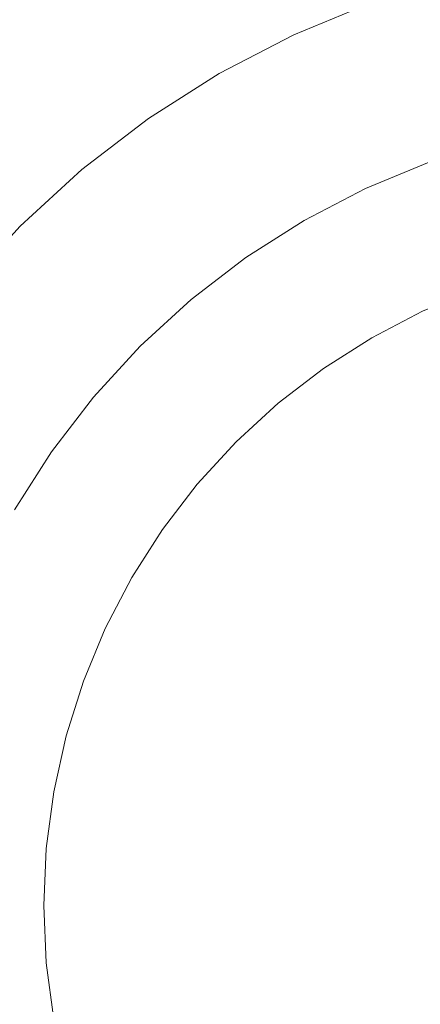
# Model space of a CAD drawing. Header units: millimetres. Extents: x -148 to 148, y -92 to 92.
# Tile 19 of 49: x -100 to -94, y 63 to 77. Entities that reach past the tile are written whole.
import ezdxf

# ---------------------------------------------------------------- set-up
doc = ezdxf.new("R2010")
doc.units = ezdxf.units.MM
doc.header["$LTSCALE"] = 25.4
doc.layers.add('Lighting-Moving Light', color=7, linetype='Continuous', lineweight=5, true_color=0x000000)

# ---------------------------------------------------------------- blocks, each defined once
blk = doc.blocks.new('Group-1')
at = {"layer": 'Lighting-Moving Light', "color": 7, "linetype": 'Continuous', "lineweight": 5, "transparency": 33554687}
for points in [[(-1905.589, -1205.846, -16.5), (-2119.658, -1205.846, -16.5), (-2119.658, -1379.915, -16.5), (-1905.589, -1379.915, -16.5)], [(-2116.123, -1209.38, -108.466), (-1909.124, -1209.38, -108.466), (-1909.124, -1376.38, -108.466), (-2116.123, -1376.38, -108.466)]]:
    blk.add_3dface(points, dxfattribs=at)
for points, invisible_edges in [([(-2108.54, -1216.192, -16.465), (-2107.412, -1215.725, -16.465), (-2106.247, -1215.357, -16.465), (-2102.623, -1228.88, -16.465)], 12), ([(-2106.247, -1215.357, -16.465), (-2107.412, -1215.725, -16.465), (-2106.566, -1218.047, -1.637), (-2105.607, -1217.745, -1.637)], 10), ([(-2107.412, -1215.725, -16.465), (-2108.54, -1216.192, -16.465), (-2107.496, -1218.432, -1.637), (-2106.566, -1218.047, -1.637)], 10), ([(-2110.654, -1217.412, -16.465), (-2109.623, -1216.756, -16.465), (-2108.54, -1216.192, -16.465), (-2102.623, -1228.88, -16.465)], 12), ([(-2108.54, -1216.192, -16.465), (-2109.623, -1216.756, -16.465), (-2108.388, -1218.896, -1.637), (-2107.496, -1218.432, -1.637)], 10), ([(-2109.623, -1216.756, -16.465), (-2110.654, -1217.412, -16.465), (-2109.236, -1219.437, -1.637), (-2108.388, -1218.896, -1.637)], 10), ([(-2112.523, -1218.981, -16.465), (-2111.623, -1218.156, -16.465), (-2110.654, -1217.412, -16.465), (-2102.623, -1228.88, -16.465)], 12), ([(-2110.654, -1217.412, -16.465), (-2111.623, -1218.156, -16.465), (-2110.034, -1220.049, -1.637), (-2109.236, -1219.437, -1.637)], 10), ([(-2107.481, -1218.463, -1.475), (-2106.555, -1218.079, -1.475), (-2106.566, -1218.047, -1.637), (-2107.496, -1218.432, -1.637)], 11), ([(-2111.623, -1218.156, -16.465), (-2112.523, -1218.981, -16.465), (-2110.775, -1220.728, -1.637), (-2110.034, -1220.049, -1.637)], 10), ([(-2107.461, -1218.505, -1.316), (-2106.539, -1218.123, -1.316), (-2106.555, -1218.079, -1.475), (-2107.481, -1218.463, -1.475)], 15), ([(-2107.436, -1218.56, -1.162), (-2106.518, -1218.18, -1.162), (-2106.539, -1218.123, -1.316), (-2107.461, -1218.505, -1.316)], 15), ([(-2107.405, -1218.626, -1.014), (-2106.493, -1218.248, -1.014), (-2106.518, -1218.18, -1.162), (-2107.436, -1218.56, -1.162)], 15), ([(-2107.37, -1218.702, -0.872), (-2106.464, -1218.327, -0.872), (-2106.493, -1218.248, -1.014), (-2107.405, -1218.626, -1.014)], 15), ([(-2107.329, -1218.789, -0.737), (-2106.432, -1218.418, -0.737), (-2106.464, -1218.327, -0.872), (-2107.37, -1218.702, -0.872)], 15), ([(-2108.371, -1218.926, -1.475), (-2107.481, -1218.463, -1.475), (-2107.496, -1218.432, -1.637), (-2108.388, -1218.896, -1.637)], 11), ([(-2108.347, -1218.967, -1.316), (-2107.461, -1218.505, -1.316), (-2107.481, -1218.463, -1.475), (-2108.371, -1218.926, -1.475)], 15), ([(-2107.284, -1218.886, -0.611), (-2106.395, -1218.518, -0.611), (-2106.432, -1218.418, -0.737), (-2107.329, -1218.789, -0.737)], 15), ([(-2108.317, -1219.019, -1.162), (-2107.436, -1218.56, -1.162), (-2107.461, -1218.505, -1.316), (-2108.347, -1218.967, -1.316)], 15), ([(-2108.281, -1219.081, -1.014), (-2107.405, -1218.626, -1.014), (-2107.436, -1218.56, -1.162), (-2108.317, -1219.019, -1.162)], 15), ([(-2108.239, -1219.155, -0.872), (-2107.37, -1218.702, -0.872), (-2107.405, -1218.626, -1.014), (-2108.281, -1219.081, -1.014)], 15), ([(-2107.234, -1218.992, -0.494), (-2106.355, -1218.628, -0.494), (-2106.395, -1218.518, -0.611), (-2107.284, -1218.886, -0.611)], 15), ([(-2107.181, -1219.106, -0.387), (-2106.312, -1218.746, -0.387), (-2106.355, -1218.628, -0.494), (-2107.234, -1218.992, -0.494)], 15), ([(-2108.191, -1219.238, -0.737), (-2107.329, -1218.789, -0.737), (-2107.37, -1218.702, -0.872), (-2108.239, -1219.155, -0.872)], 15), ([(-2107.124, -1219.228, -0.291), (-2106.266, -1218.873, -0.291), (-2106.312, -1218.746, -0.387), (-2107.181, -1219.106, -0.387)], 15), ([(-2109.217, -1219.465, -1.475), (-2108.371, -1218.926, -1.475), (-2108.388, -1218.896, -1.637), (-2109.236, -1219.437, -1.637)], 11), ([(-2108.137, -1219.33, -0.611), (-2107.284, -1218.886, -0.611), (-2107.329, -1218.789, -0.737), (-2108.191, -1219.238, -0.737)], 15), ([(-2108.079, -1219.432, -0.494), (-2107.234, -1218.992, -0.494), (-2107.284, -1218.886, -0.611), (-2108.137, -1219.33, -0.611)], 15), ([(-2107.064, -1219.357, -0.206), (-2106.217, -1219.006, -0.206), (-2106.266, -1218.873, -0.291), (-2107.124, -1219.228, -0.291)], 15), ([(-2114.092, -1220.85, -16.465), (-2113.348, -1219.881, -16.465), (-2112.523, -1218.981, -16.465), (-2102.623, -1228.88, -16.465)], 12), ([(-2112.523, -1218.981, -16.465), (-2113.348, -1219.881, -16.465), (-2111.455, -1221.47, -1.637), (-2110.775, -1220.728, -1.637)], 10), ([(-2109.19, -1219.503, -1.316), (-2108.347, -1218.967, -1.316), (-2108.371, -1218.926, -1.475), (-2109.217, -1219.465, -1.475)], 15), ([(-2109.155, -1219.552, -1.162), (-2108.317, -1219.019, -1.162), (-2108.347, -1218.967, -1.316), (-2109.19, -1219.503, -1.316)], 15), ([(-2109.113, -1219.612, -1.014), (-2108.281, -1219.081, -1.014), (-2108.317, -1219.019, -1.162), (-2109.155, -1219.552, -1.162)], 15), ([(-2108.016, -1219.541, -0.387), (-2107.181, -1219.106, -0.387), (-2107.234, -1218.992, -0.494), (-2108.079, -1219.432, -0.494)], 15), ([(-2107.001, -1219.492, -0.134), (-2106.167, -1219.146, -0.134), (-2106.217, -1219.006, -0.206), (-2107.064, -1219.357, -0.206)], 15), ([(-2109.065, -1219.681, -0.872), (-2108.239, -1219.155, -0.872), (-2108.281, -1219.081, -1.014), (-2109.113, -1219.612, -1.014)], 15), ([(-2109.01, -1219.76, -0.737), (-2108.191, -1219.238, -0.737), (-2108.239, -1219.155, -0.872), (-2109.065, -1219.681, -0.872)], 15), ([(-2107.948, -1219.657, -0.291), (-2107.124, -1219.228, -0.291), (-2107.181, -1219.106, -0.387), (-2108.016, -1219.541, -0.387)], 15), ([(-2106.936, -1219.631, -0.074), (-2106.114, -1219.291, -0.074), (-2106.167, -1219.146, -0.134), (-2107.001, -1219.492, -0.134)], 15), ([(-2108.949, -1219.847, -0.611), (-2108.137, -1219.33, -0.611), (-2108.191, -1219.238, -0.737), (-2109.01, -1219.76, -0.737)], 15), ([(-2108.881, -1219.943, -0.494), (-2108.079, -1219.432, -0.494), (-2108.137, -1219.33, -0.611), (-2108.949, -1219.847, -0.611)], 15), ([(-2107.877, -1219.78, -0.206), (-2107.064, -1219.357, -0.206), (-2107.124, -1219.228, -0.291), (-2107.948, -1219.657, -0.291)], 15), ([(-2106.869, -1219.775, -0.027), (-2106.06, -1219.439, -0.027), (-2106.114, -1219.291, -0.074), (-2106.936, -1219.631, -0.074)], 15), ([(-2110.012, -1220.075, -1.475), (-2109.217, -1219.465, -1.475), (-2109.236, -1219.437, -1.637), (-2110.034, -1220.049, -1.637)], 11), ([(-2109.982, -1220.111, -1.316), (-2109.19, -1219.503, -1.316), (-2109.217, -1219.465, -1.475), (-2110.012, -1220.075, -1.475)], 15), ([(-2108.809, -1220.046, -0.387), (-2108.016, -1219.541, -0.387), (-2108.079, -1219.432, -0.494), (-2108.881, -1219.943, -0.494)], 15), ([(-2107.803, -1219.909, -0.134), (-2107.001, -1219.492, -0.134), (-2107.064, -1219.357, -0.206), (-2107.877, -1219.78, -0.206)], 15), ([(-2106.801, -1219.922, 0.007), (-2106.004, -1219.592, 0.007), (-2106.06, -1219.439, -0.027), (-2106.869, -1219.775, -0.027)], 15), ([(-2109.943, -1220.157, -1.162), (-2109.155, -1219.552, -1.162), (-2109.19, -1219.503, -1.316), (-2109.982, -1220.111, -1.316)], 15), ([(-2109.897, -1220.213, -1.014), (-2109.113, -1219.612, -1.014), (-2109.155, -1219.552, -1.162), (-2109.943, -1220.157, -1.162)], 15), ([(-2109.842, -1220.278, -0.872), (-2109.065, -1219.681, -0.872), (-2109.113, -1219.612, -1.014), (-2109.897, -1220.213, -1.014)], 15), ([(-2108.732, -1220.157, -0.291), (-2107.948, -1219.657, -0.291), (-2108.016, -1219.541, -0.387), (-2108.809, -1220.046, -0.387)], 15), ([(-2107.726, -1220.042, -0.074), (-2106.936, -1219.631, -0.074), (-2107.001, -1219.492, -0.134), (-2107.803, -1219.909, -0.134)], 15), ([(-2107.647, -1220.18, -0.027), (-2106.869, -1219.775, -0.027), (-2106.936, -1219.631, -0.074), (-2107.726, -1220.042, -0.074)], 15), ([(-2106.732, -1220.07, 0.028), (-2105.948, -1219.746, 0.028), (-2106.004, -1219.592, 0.007), (-2106.801, -1219.922, 0.007)], 15), ([(-2109.78, -1220.351, -0.737), (-2109.01, -1219.76, -0.737), (-2109.065, -1219.681, -0.872), (-2109.842, -1220.278, -0.872)], 15), ([(-2109.712, -1220.433, -0.611), (-2108.949, -1219.847, -0.611), (-2109.01, -1219.76, -0.737), (-2109.78, -1220.351, -0.737)], 15), ([(-2108.65, -1220.273, -0.206), (-2107.877, -1219.78, -0.206), (-2107.948, -1219.657, -0.291), (-2108.732, -1220.157, -0.291)], 15), ([(-2107.566, -1220.32, 0.007), (-2106.801, -1219.922, 0.007), (-2106.869, -1219.775, -0.027), (-2107.647, -1220.18, -0.027)], 15), ([(-2106.662, -1220.22, 0.035), (-2105.892, -1219.901, 0.035), (-2105.948, -1219.746, 0.028), (-2106.732, -1220.07, 0.028)], 14), ([(-2113.348, -1219.881, -16.465), (-2114.092, -1220.85, -16.465), (-2112.067, -1222.268, -1.637), (-2111.455, -1221.47, -1.637)], 10), ([(-2109.637, -1220.522, -0.494), (-2108.881, -1219.943, -0.494), (-2108.949, -1219.847, -0.611), (-2109.712, -1220.433, -0.611)], 15), ([(-2108.565, -1220.395, -0.134), (-2107.803, -1219.909, -0.134), (-2107.877, -1219.78, -0.206), (-2108.65, -1220.273, -0.206)], 15), ([(-2108.477, -1220.521, -0.074), (-2107.726, -1220.042, -0.074), (-2107.803, -1219.909, -0.134), (-2108.565, -1220.395, -0.134)], 15), ([(-2110.751, -1220.752, -1.475), (-2110.012, -1220.075, -1.475), (-2110.034, -1220.049, -1.637), (-2110.775, -1220.728, -1.637)], 11), ([(-2109.556, -1220.619, -0.387), (-2108.809, -1220.046, -0.387), (-2108.881, -1219.943, -0.494), (-2109.637, -1220.522, -0.494)], 15), ([(-2109.469, -1220.722, -0.291), (-2108.732, -1220.157, -0.291), (-2108.809, -1220.046, -0.387), (-2109.556, -1220.619, -0.387)], 15), ([(-2108.386, -1220.651, -0.027), (-2107.647, -1220.18, -0.027), (-2107.726, -1220.042, -0.074), (-2108.477, -1220.521, -0.074)], 15), ([(-2107.484, -1220.462, 0.028), (-2106.732, -1220.07, 0.028), (-2106.801, -1219.922, 0.007), (-2107.566, -1220.32, 0.007)], 15), ([(-2110.718, -1220.786, -1.316), (-2109.982, -1220.111, -1.316), (-2110.012, -1220.075, -1.475), (-2110.751, -1220.752, -1.475)], 15), ([(-2110.676, -1220.828, -1.162), (-2109.943, -1220.157, -1.162), (-2109.982, -1220.111, -1.316), (-2110.718, -1220.786, -1.316)], 15), ([(-2110.624, -1220.88, -1.014), (-2109.897, -1220.213, -1.014), (-2109.943, -1220.157, -1.162), (-2110.676, -1220.828, -1.162)], 15), ([(-2109.378, -1220.831, -0.206), (-2108.65, -1220.273, -0.206), (-2108.732, -1220.157, -0.291), (-2109.469, -1220.722, -0.291)], 15), ([(-2108.293, -1220.783, 0.007), (-2107.566, -1220.32, 0.007), (-2107.647, -1220.18, -0.027), (-2108.386, -1220.651, -0.027)], 15), ([(-2107.401, -1220.605, 0.035), (-2106.662, -1220.22, 0.035), (-2106.732, -1220.07, 0.028), (-2107.484, -1220.462, 0.028)], 14), ([(-2110.564, -1220.939, -0.872), (-2109.842, -1220.278, -0.872), (-2109.897, -1220.213, -1.014), (-2110.624, -1220.88, -1.014)], 15), ([(-2110.497, -1221.007, -0.737), (-2109.78, -1220.351, -0.737), (-2109.842, -1220.278, -0.872), (-2110.564, -1220.939, -0.872)], 15), ([(-2110.421, -1221.083, -0.611), (-2109.712, -1220.433, -0.611), (-2109.78, -1220.351, -0.737), (-2110.497, -1221.007, -0.737)], 15), ([(-2109.282, -1220.945, -0.134), (-2108.565, -1220.395, -0.134), (-2108.65, -1220.273, -0.206), (-2109.378, -1220.831, -0.206)], 15), ([(-2108.199, -1220.917, 0.028), (-2107.484, -1220.462, 0.028), (-2107.566, -1220.32, 0.007), (-2108.293, -1220.783, 0.007)], 15), ([(-2106.662, -1220.22, 0.035), (-2107.401, -1220.605, 0.035), (-2108.104, -1221.053, 0.035), (-2102.623, -1228.88, 0.035)], 12), ([(-2110.338, -1221.165, -0.494), (-2109.637, -1220.522, -0.494), (-2109.712, -1220.433, -0.611), (-2110.421, -1221.083, -0.611)], 15), ([(-2109.183, -1221.063, -0.074), (-2108.477, -1220.521, -0.074), (-2108.565, -1220.395, -0.134), (-2109.282, -1220.945, -0.134)], 15), ([(-2108.104, -1221.053, 0.035), (-2107.401, -1220.605, 0.035), (-2107.484, -1220.462, 0.028), (-2108.199, -1220.917, 0.028)], 14), ([(-2110.249, -1221.255, -0.387), (-2109.556, -1220.619, -0.387), (-2109.637, -1220.522, -0.494), (-2110.338, -1221.165, -0.494)], 15), ([(-2110.154, -1221.35, -0.291), (-2109.469, -1220.722, -0.291), (-2109.556, -1220.619, -0.387), (-2110.249, -1221.255, -0.387)], 15), ([(-2109.081, -1221.184, -0.027), (-2108.386, -1220.651, -0.027), (-2108.477, -1220.521, -0.074), (-2109.183, -1221.063, -0.074)], 15), ([(-2111.429, -1221.492, -1.475), (-2110.751, -1220.752, -1.475), (-2110.775, -1220.728, -1.637), (-2111.455, -1221.47, -1.637)], 11), ([(-2111.393, -1221.522, -1.316), (-2110.718, -1220.786, -1.316), (-2110.751, -1220.752, -1.475), (-2111.429, -1221.492, -1.475)], 15), ([(-2110.054, -1221.45, -0.206), (-2109.378, -1220.831, -0.206), (-2109.469, -1220.722, -0.291), (-2110.154, -1221.35, -0.291)], 15), ([(-2108.977, -1221.308, 0.007), (-2108.293, -1220.783, 0.007), (-2108.386, -1220.651, -0.027), (-2109.081, -1221.184, -0.027)], 15), ([(-2115.312, -1222.964, -16.465), (-2114.748, -1221.88, -16.465), (-2114.092, -1220.85, -16.465), (-2102.623, -1228.88, -16.465)], 12), ([(-2114.092, -1220.85, -16.465), (-2114.748, -1221.88, -16.465), (-2112.607, -1223.116, -1.637), (-2112.067, -1222.268, -1.637)], 10), ([(-2111.347, -1221.561, -1.162), (-2110.676, -1220.828, -1.162), (-2110.718, -1220.786, -1.316), (-2111.393, -1221.522, -1.316)], 15), ([(-2111.291, -1221.607, -1.014), (-2110.624, -1220.88, -1.014), (-2110.676, -1220.828, -1.162), (-2111.347, -1221.561, -1.162)], 15), ([(-2111.226, -1221.662, -0.872), (-2110.564, -1220.939, -0.872), (-2110.624, -1220.88, -1.014), (-2111.291, -1221.607, -1.014)], 15), ([(-2109.949, -1221.555, -0.134), (-2109.282, -1220.945, -0.134), (-2109.378, -1220.831, -0.206), (-2110.054, -1221.45, -0.206)], 15), ([(-2108.872, -1221.434, 0.028), (-2108.199, -1220.917, 0.028), (-2108.293, -1220.783, 0.007), (-2108.977, -1221.308, 0.007)], 15), ([(-2108.766, -1221.56, 0.035), (-2108.104, -1221.053, 0.035), (-2108.199, -1220.917, 0.028), (-2108.872, -1221.434, 0.028)], 14), ([(-2111.153, -1221.723, -0.737), (-2110.497, -1221.007, -0.737), (-2110.564, -1220.939, -0.872), (-2111.226, -1221.662, -0.872)], 15), ([(-2111.071, -1221.792, -0.611), (-2110.421, -1221.083, -0.611), (-2110.497, -1221.007, -0.737), (-2111.153, -1221.723, -0.737)], 15), ([(-2109.84, -1221.664, -0.074), (-2109.183, -1221.063, -0.074), (-2109.282, -1220.945, -0.134), (-2109.949, -1221.555, -0.134)], 15), ([(-2109.728, -1221.776, -0.027), (-2109.081, -1221.184, -0.027), (-2109.183, -1221.063, -0.074), (-2109.84, -1221.664, -0.074)], 15), ([(-2108.104, -1221.053, 0.035), (-2108.766, -1221.56, 0.035), (-2109.38, -1222.123, 0.035), (-2102.623, -1228.88, 0.035)], 12), ([(-2110.981, -1221.867, -0.494), (-2110.338, -1221.165, -0.494), (-2110.421, -1221.083, -0.611), (-2111.071, -1221.792, -0.611)], 15), ([(-2110.885, -1221.948, -0.387), (-2110.249, -1221.255, -0.387), (-2110.338, -1221.165, -0.494), (-2110.981, -1221.867, -0.494)], 15), ([(-2109.613, -1221.891, 0.007), (-2108.977, -1221.308, 0.007), (-2109.081, -1221.184, -0.027), (-2109.728, -1221.776, -0.027)], 15), ([(-2110.782, -1222.035, -0.291), (-2110.154, -1221.35, -0.291), (-2110.249, -1221.255, -0.387), (-2110.885, -1221.948, -0.387)], 15), ([(-2110.673, -1222.126, -0.206), (-2110.054, -1221.45, -0.206), (-2110.154, -1221.35, -0.291), (-2110.782, -1222.035, -0.291)], 15), ([(-2109.497, -1222.007, 0.028), (-2108.872, -1221.434, 0.028), (-2108.977, -1221.308, 0.007), (-2109.613, -1221.891, 0.007)], 15), ([(-2112.039, -1222.287, -1.475), (-2111.429, -1221.492, -1.475), (-2111.455, -1221.47, -1.637), (-2112.067, -1222.268, -1.637)], 11), ([(-2112.001, -1222.314, -1.316), (-2111.393, -1221.522, -1.316), (-2111.429, -1221.492, -1.475), (-2112.039, -1222.287, -1.475)], 15), ([(-2110.559, -1222.222, -0.134), (-2109.949, -1221.555, -0.134), (-2110.054, -1221.45, -0.206), (-2110.673, -1222.126, -0.206)], 15), ([(-2109.38, -1222.123, 0.035), (-2108.766, -1221.56, 0.035), (-2108.872, -1221.434, 0.028), (-2109.497, -1222.007, 0.028)], 14), ([(-2111.952, -1222.349, -1.162), (-2111.347, -1221.561, -1.162), (-2111.393, -1221.522, -1.316), (-2112.001, -1222.314, -1.316)], 15), ([(-2111.892, -1222.39, -1.014), (-2111.291, -1221.607, -1.014), (-2111.347, -1221.561, -1.162), (-2111.952, -1222.349, -1.162)], 15), ([(-2111.823, -1222.439, -0.872), (-2111.226, -1221.662, -0.872), (-2111.291, -1221.607, -1.014), (-2111.892, -1222.39, -1.014)], 15), ([(-2110.441, -1222.321, -0.074), (-2109.84, -1221.664, -0.074), (-2109.949, -1221.555, -0.134), (-2110.559, -1222.222, -0.134)], 15), ([(-2111.744, -1222.494, -0.737), (-2111.153, -1221.723, -0.737), (-2111.226, -1221.662, -0.872), (-2111.823, -1222.439, -0.872)], 15), ([(-2111.657, -1222.555, -0.611), (-2111.071, -1221.792, -0.611), (-2111.153, -1221.723, -0.737), (-2111.744, -1222.494, -0.737)], 15), ([(-2110.32, -1222.422, -0.027), (-2109.728, -1221.776, -0.027), (-2109.84, -1221.664, -0.074), (-2110.441, -1222.321, -0.074)], 15), ([(-2110.196, -1222.526, 0.007), (-2109.613, -1221.891, 0.007), (-2109.728, -1221.776, -0.027), (-2110.32, -1222.422, -0.027)], 15), ([(-2111.561, -1222.622, -0.494), (-2110.981, -1221.867, -0.494), (-2111.071, -1221.792, -0.611), (-2111.657, -1222.555, -0.611)], 15), ([(-2111.457, -1222.695, -0.387), (-2110.885, -1221.948, -0.387), (-2110.981, -1221.867, -0.494), (-2111.561, -1222.622, -0.494)], 15), ([(-2110.07, -1222.632, 0.028), (-2109.497, -1222.007, 0.028), (-2109.613, -1221.891, 0.007), (-2110.196, -1222.526, 0.007)], 15), ([(-2111.347, -1222.772, -0.291), (-2110.782, -1222.035, -0.291), (-2110.885, -1221.948, -0.387), (-2111.457, -1222.695, -0.387)], 15), ([(-2111.231, -1222.853, -0.206), (-2110.673, -1222.126, -0.206), (-2110.782, -1222.035, -0.291), (-2111.347, -1222.772, -0.291)], 15), ([(-2109.944, -1222.738, 0.035), (-2109.38, -1222.123, 0.035), (-2109.497, -1222.007, 0.028), (-2110.07, -1222.632, 0.028)], 14), ([(-2111.109, -1222.939, -0.134), (-2110.559, -1222.222, -0.134), (-2110.673, -1222.126, -0.206), (-2111.231, -1222.853, -0.206)], 15), ([(-2109.38, -1222.123, 0.035), (-2109.944, -1222.738, 0.035), (-2110.451, -1223.399, 0.035), (-2102.623, -1228.88, 0.035)], 12), ([(-2112.578, -1223.133, -1.475), (-2112.039, -1222.287, -1.475), (-2112.067, -1222.268, -1.637), (-2112.607, -1223.116, -1.637)], 11), ([(-2112.537, -1223.157, -1.316), (-2112.001, -1222.314, -1.316), (-2112.039, -1222.287, -1.475), (-2112.578, -1223.133, -1.475)], 15), ([(-2112.485, -1223.187, -1.162), (-2111.952, -1222.349, -1.162), (-2112.001, -1222.314, -1.316), (-2112.537, -1223.157, -1.316)], 15), ([(-2112.422, -1223.223, -1.014), (-2111.892, -1222.39, -1.014), (-2111.952, -1222.349, -1.162), (-2112.485, -1223.187, -1.162)], 15), ([(-2110.983, -1223.027, -0.074), (-2110.441, -1222.321, -0.074), (-2110.559, -1222.222, -0.134), (-2111.109, -1222.939, -0.134)], 15), ([(-2110.853, -1223.118, -0.027), (-2110.32, -1222.422, -0.027), (-2110.441, -1222.321, -0.074), (-2110.983, -1223.027, -0.074)], 15), ([(-2112.349, -1223.265, -0.872), (-2111.823, -1222.439, -0.872), (-2111.892, -1222.39, -1.014), (-2112.422, -1223.223, -1.014)], 15), ([(-2112.266, -1223.313, -0.737), (-2111.744, -1222.494, -0.737), (-2111.823, -1222.439, -0.872), (-2112.349, -1223.265, -0.872)], 15), ([(-2112.173, -1223.367, -0.611), (-2111.657, -1222.555, -0.611), (-2111.744, -1222.494, -0.737), (-2112.266, -1223.313, -0.737)], 15), ([(-2110.721, -1223.211, 0.007), (-2110.196, -1222.526, 0.007), (-2110.32, -1222.422, -0.027), (-2110.853, -1223.118, -0.027)], 15), ([(-2112.072, -1223.425, -0.494), (-2111.561, -1222.622, -0.494), (-2111.657, -1222.555, -0.611), (-2112.173, -1223.367, -0.611)], 15), ([(-2111.963, -1223.488, -0.387), (-2111.457, -1222.695, -0.387), (-2111.561, -1222.622, -0.494), (-2112.072, -1223.425, -0.494)], 15), ([(-2110.586, -1223.305, 0.028), (-2110.07, -1222.632, 0.028), (-2110.196, -1222.526, 0.007), (-2110.721, -1223.211, 0.007)], 15), ([(-2110.451, -1223.399, 0.035), (-2109.944, -1222.738, 0.035), (-2110.07, -1222.632, 0.028), (-2110.586, -1223.305, 0.028)], 14), ([(-2111.846, -1223.555, -0.291), (-2111.347, -1222.772, -0.291), (-2111.457, -1222.695, -0.387), (-2111.963, -1223.488, -0.387)], 15), ([(-2111.723, -1223.626, -0.206), (-2111.231, -1222.853, -0.206), (-2111.347, -1222.772, -0.291), (-2111.846, -1223.555, -0.291)], 15), ([(-2111.595, -1223.701, -0.134), (-2111.109, -1222.939, -0.134), (-2111.231, -1222.853, -0.206), (-2111.723, -1223.626, -0.206)], 15), ([(-2116.146, -1225.257, -16.465), (-2115.779, -1224.092, -16.465), (-2115.312, -1222.964, -16.465), (-2102.623, -1228.88, -16.465)], 12), ([(-2111.461, -1223.778, -0.074), (-2110.983, -1223.027, -0.074), (-2111.109, -1222.939, -0.134), (-2111.595, -1223.701, -0.134)], 15), ([(-2111.324, -1223.857, -0.027), (-2110.853, -1223.118, -0.027), (-2110.983, -1223.027, -0.074), (-2111.461, -1223.778, -0.074)], 15), ([(-2112.944, -1224.068, -1.162), (-2112.485, -1223.187, -1.162), (-2112.537, -1223.157, -1.316), (-2112.998, -1224.042, -1.316)], 15), ([(-2112.878, -1224.099, -1.014), (-2112.422, -1223.223, -1.014), (-2112.485, -1223.187, -1.162), (-2112.944, -1224.068, -1.162)], 15), ([(-2111.184, -1223.938, 0.007), (-2110.721, -1223.211, 0.007), (-2110.853, -1223.118, -0.027), (-2111.324, -1223.857, -0.027)], 15), ([(-2111.042, -1224.02, 0.028), (-2110.586, -1223.305, 0.028), (-2110.721, -1223.211, 0.007), (-2111.184, -1223.938, 0.007)], 15), ([(-2112.802, -1224.134, -0.872), (-2112.349, -1223.265, -0.872), (-2112.422, -1223.223, -1.014), (-2112.878, -1224.099, -1.014)], 15), ([(-2112.714, -1224.175, -0.737), (-2112.266, -1223.313, -0.737), (-2112.349, -1223.265, -0.872), (-2112.802, -1224.134, -0.872)], 15), ([(-2112.618, -1224.22, -0.611), (-2112.173, -1223.367, -0.611), (-2112.266, -1223.313, -0.737), (-2112.714, -1224.175, -0.737)], 15), ([(-2110.899, -1224.102, 0.035), (-2110.451, -1223.399, 0.035), (-2110.586, -1223.305, 0.028), (-2111.042, -1224.02, 0.028)], 14), ([(-2112.512, -1224.269, -0.494), (-2112.072, -1223.425, -0.494), (-2112.173, -1223.367, -0.611), (-2112.618, -1224.22, -0.611)], 15), ([(-2112.397, -1224.323, -0.387), (-2111.963, -1223.488, -0.387), (-2112.072, -1223.425, -0.494), (-2112.512, -1224.269, -0.494)], 15), ([(-2112.275, -1224.38, -0.291), (-2111.846, -1223.555, -0.291), (-2111.963, -1223.488, -0.387), (-2112.397, -1224.323, -0.387)], 15), ([(-2110.451, -1223.399, 0.035), (-2110.899, -1224.102, 0.035), (-2111.284, -1224.842, 0.035), (-2102.623, -1228.88, 0.035)], 12), ([(-2112.147, -1224.44, -0.206), (-2111.723, -1223.626, -0.206), (-2111.846, -1223.555, -0.291), (-2112.275, -1224.38, -0.291)], 15), ([(-2112.012, -1224.502, -0.134), (-2111.595, -1223.701, -0.134), (-2111.723, -1223.626, -0.206), (-2112.147, -1224.44, -0.206)], 15), ([(-2111.873, -1224.567, -0.074), (-2111.461, -1223.778, -0.074), (-2111.595, -1223.701, -0.134), (-2112.012, -1224.502, -0.134)], 15), ([(-2111.729, -1224.634, -0.027), (-2111.324, -1223.857, -0.027), (-2111.461, -1223.778, -0.074), (-2111.873, -1224.567, -0.074)], 15), ([(-2111.582, -1224.703, 0.007), (-2111.184, -1223.938, 0.007), (-2111.324, -1223.857, -0.027), (-2111.729, -1224.634, -0.027)], 15), ([(-2111.434, -1224.772, 0.028), (-2111.042, -1224.02, 0.028), (-2111.184, -1223.938, 0.007), (-2111.582, -1224.703, 0.007)], 15), ([(-2111.284, -1224.842, 0.035), (-2110.899, -1224.102, 0.035), (-2111.042, -1224.02, 0.028), (-2111.434, -1224.772, 0.028)], 14), ([(-2112.876, -1225.149, -0.494), (-2112.512, -1224.269, -0.494), (-2112.618, -1224.22, -0.611), (-2112.986, -1225.109, -0.611)], 15), ([(-2112.757, -1225.192, -0.387), (-2112.397, -1224.323, -0.387), (-2112.512, -1224.269, -0.494), (-2112.876, -1225.149, -0.494)], 15), ([(-2112.631, -1225.238, -0.291), (-2112.275, -1224.38, -0.291), (-2112.397, -1224.323, -0.387), (-2112.757, -1225.192, -0.387)], 15), ([(-2112.498, -1225.286, -0.206), (-2112.147, -1224.44, -0.206), (-2112.275, -1224.38, -0.291), (-2112.631, -1225.238, -0.291)], 15), ([(-2112.358, -1225.337, -0.134), (-2112.012, -1224.502, -0.134), (-2112.147, -1224.44, -0.206), (-2112.498, -1225.286, -0.206)], 15), ([(-2112.213, -1225.39, -0.074), (-2111.873, -1224.567, -0.074), (-2112.012, -1224.502, -0.134), (-2112.358, -1225.337, -0.134)], 15), ([(-2112.064, -1225.444, -0.027), (-2111.729, -1224.634, -0.027), (-2111.873, -1224.567, -0.074), (-2112.213, -1225.39, -0.074)], 15), ([(-2111.912, -1225.499, 0.007), (-2111.582, -1224.703, 0.007), (-2111.729, -1224.634, -0.027), (-2112.064, -1225.444, -0.027)], 15), ([(-2111.758, -1225.556, 0.028), (-2111.434, -1224.772, 0.028), (-2111.582, -1224.703, 0.007), (-2111.912, -1225.499, 0.007)], 15), ([(-2111.603, -1225.612, 0.035), (-2111.284, -1224.842, 0.035), (-2111.434, -1224.772, 0.028), (-2111.758, -1225.556, 0.028)], 14), ([(-2111.284, -1224.842, 0.035), (-2111.603, -1225.612, 0.035), (-2111.854, -1226.407, 0.035), (-2102.623, -1228.88, 0.035)], 12), ([(-2102.623, -1228.88, -16.465), (-2116.57, -1227.66, -16.465), (-2116.411, -1226.449, -16.465), (-2116.146, -1225.257, -16.465)], 9), ([(-2112.773, -1226.161, -0.206), (-2112.498, -1225.286, -0.206), (-2112.631, -1225.238, -0.291), (-2112.91, -1226.124, -0.291)], 15), ([(-2112.63, -1226.199, -0.134), (-2112.358, -1225.337, -0.134), (-2112.498, -1225.286, -0.206), (-2112.773, -1226.161, -0.206)], 15), ([(-2112.481, -1226.239, -0.074), (-2112.213, -1225.39, -0.074), (-2112.358, -1225.337, -0.134), (-2112.63, -1226.199, -0.134)], 15), ([(-2112.328, -1226.28, -0.027), (-2112.064, -1225.444, -0.027), (-2112.213, -1225.39, -0.074), (-2112.481, -1226.239, -0.074)], 15), ([(-2112.172, -1226.322, 0.007), (-2111.912, -1225.499, 0.007), (-2112.064, -1225.444, -0.027), (-2112.328, -1226.28, -0.027)], 15), ([(-2112.013, -1226.364, 0.028), (-2111.758, -1225.556, 0.028), (-2111.912, -1225.499, 0.007), (-2112.172, -1226.322, 0.007)], 15), ([(-2111.854, -1226.407, 0.035), (-2111.603, -1225.612, 0.035), (-2111.758, -1225.556, 0.028), (-2112.013, -1226.364, 0.028)], 14), ([(-2112.674, -1227.108, -0.074), (-2112.481, -1226.239, -0.074), (-2112.63, -1226.199, -0.134), (-2112.825, -1227.081, -0.134)], 15), ([(-2112.518, -1227.136, -0.027), (-2112.328, -1226.28, -0.027), (-2112.481, -1226.239, -0.074), (-2112.674, -1227.108, -0.074)], 15), ([(-2112.358, -1227.164, 0.007), (-2112.172, -1226.322, 0.007), (-2112.328, -1226.28, -0.027), (-2112.518, -1227.136, -0.027)], 15), ([(-2112.197, -1227.192, 0.028), (-2112.013, -1226.364, 0.028), (-2112.172, -1226.322, 0.007), (-2112.358, -1227.164, 0.007)], 15), ([(-2112.034, -1227.221, 0.035), (-2111.854, -1226.407, 0.035), (-2112.013, -1226.364, 0.028), (-2112.197, -1227.192, 0.028)], 14), ([(-2111.854, -1226.407, 0.035), (-2112.034, -1227.221, 0.035), (-2112.143, -1228.048, 0.035), (-2102.623, -1228.88, 0.035)], 12), ([(-2112.632, -1228.005, -0.027), (-2112.518, -1227.136, -0.027), (-2112.674, -1227.108, -0.074), (-2112.79, -1227.991, -0.074)], 15), ([(-2112.471, -1228.019, 0.007), (-2112.358, -1227.164, 0.007), (-2112.518, -1227.136, -0.027), (-2112.632, -1228.005, -0.027)], 15), ([(-2112.307, -1228.033, 0.028), (-2112.197, -1227.192, 0.028), (-2112.358, -1227.164, 0.007), (-2112.471, -1228.019, 0.007)], 15), ([(-2112.143, -1228.048, 0.035), (-2112.034, -1227.221, 0.035), (-2112.197, -1227.192, 0.028), (-2112.307, -1228.033, 0.028)], 14), ([(-2116.57, -1230.101, -16.465), (-2116.623, -1228.88, -16.465), (-2116.57, -1227.66, -16.465), (-2102.623, -1228.88, -16.465)], 12), ([(-2112.508, -1228.88, 0.007), (-2112.471, -1228.019, 0.007), (-2112.632, -1228.005, -0.027), (-2112.67, -1228.88, -0.027)], 15), ([(-2112.344, -1228.88, 0.028), (-2112.307, -1228.033, 0.028), (-2112.471, -1228.019, 0.007), (-2112.508, -1228.88, 0.007)], 15), ([(-2112.179, -1228.88, 0.035), (-2112.143, -1228.048, 0.035), (-2112.307, -1228.033, 0.028), (-2112.344, -1228.88, 0.028)], 14), ([(-2112.143, -1228.048, 0.035), (-2112.179, -1228.88, 0.035), (-2112.143, -1229.713, 0.035), (-2102.623, -1228.88, 0.035)], 12), ([(-2116.146, -1232.504, -16.465), (-2116.411, -1231.311, -16.465), (-2116.57, -1230.101, -16.465), (-2102.623, -1228.88, -16.465)], 12), ([(-2115.312, -1234.797, -16.465), (-2115.779, -1233.669, -16.465), (-2116.146, -1232.504, -16.465), (-2102.623, -1228.88, -16.465)], 12), ([(-2114.092, -1236.91, -16.465), (-2114.748, -1235.88, -16.465), (-2115.312, -1234.797, -16.465), (-2102.623, -1228.88, -16.465)], 12), ([(-2112.523, -1238.78, -16.465), (-2113.348, -1237.879, -16.465), (-2114.092, -1236.91, -16.465), (-2102.623, -1228.88, -16.465)], 12), ([(-2112.471, -1229.742, 0.007), (-2112.508, -1228.88, 0.007), (-2112.67, -1228.88, -0.027), (-2112.632, -1229.756, -0.027)], 15), ([(-2110.654, -1240.348, -16.465), (-2111.623, -1239.605, -16.465), (-2112.523, -1238.78, -16.465), (-2102.623, -1228.88, -16.465)], 12), ([(-2112.307, -1229.728, 0.028), (-2112.344, -1228.88, 0.028), (-2112.508, -1228.88, 0.007), (-2112.471, -1229.742, 0.007)], 15), ([(-2112.143, -1229.713, 0.035), (-2112.179, -1228.88, 0.035), (-2112.344, -1228.88, 0.028), (-2112.307, -1229.728, 0.028)], 14), ([(-2102.623, -1228.88, 0.035), (-2112.143, -1229.713, 0.035), (-2112.034, -1230.54, 0.035), (-2111.854, -1231.354, 0.035)], 9), ([(-2111.854, -1231.354, 0.035), (-2111.603, -1232.149, 0.035), (-2111.284, -1232.919, 0.035), (-2102.623, -1228.88, 0.035)], 12), ([(-2111.284, -1232.919, 0.035), (-2110.899, -1233.658, 0.035), (-2110.451, -1234.361, 0.035), (-2102.623, -1228.88, 0.035)], 12), ([(-2108.54, -1241.569, -16.465), (-2109.623, -1241.005, -16.465), (-2110.654, -1240.348, -16.465), (-2102.623, -1228.88, -16.465)], 12), ([(-2110.451, -1234.361, 0.035), (-2109.944, -1235.023, 0.035), (-2109.38, -1235.637, 0.035), (-2102.623, -1228.88, 0.035)], 12), ([(-2109.38, -1235.637, 0.035), (-2108.766, -1236.2, 0.035), (-2108.104, -1236.708, 0.035), (-2102.623, -1228.88, 0.035)], 12), ([(-2106.247, -1242.403, -16.465), (-2107.412, -1242.036, -16.465), (-2108.54, -1241.569, -16.465), (-2102.623, -1228.88, -16.465)], 12), ([(-2108.104, -1236.708, 0.035), (-2107.401, -1237.156, 0.035), (-2106.662, -1237.541, 0.035), (-2102.623, -1228.88, 0.035)], 12), ([(-2112.518, -1230.625, -0.027), (-2112.632, -1229.756, -0.027), (-2112.79, -1229.77, -0.074), (-2112.674, -1230.652, -0.074)], 15), ([(-2112.358, -1230.597, 0.007), (-2112.471, -1229.742, 0.007), (-2112.632, -1229.756, -0.027), (-2112.518, -1230.625, -0.027)], 15), ([(-2112.197, -1230.568, 0.028), (-2112.307, -1229.728, 0.028), (-2112.471, -1229.742, 0.007), (-2112.358, -1230.597, 0.007)], 15), ([(-2112.034, -1230.54, 0.035), (-2112.143, -1229.713, 0.035), (-2112.307, -1229.728, 0.028), (-2112.197, -1230.568, 0.028)], 14)]:
    blk.add_3dface(points, dxfattribs=dict(at, invisible_edges=invisible_edges))
at = {"layer": 'Lighting-Moving Light', "color": 0, "flags": 1}
for tag in ['Yoke', 'Weight', 'Weight', 'Wattage', '3D_Symbol_Name', 'Candlepower', 'Body', 'Model_Name', 'Beam_Angle', 'Field_Angle', 'Remarks', 'Beam_Angle_2', 'Field_Angle_2', 'Num_Channels', 'Frame_Size', 'Device_Type', 'FixtureID', 'Frame_Size', 'Base', 'Lens', 'Inst_Type', 'Lamp']:
    blk.add_attdef(tag, (-2481.594, 128.93), '', height=0.18, dxfattribs=at)

msp = doc.modelspace()

# ---------------------------------------------------------------- block references
at = {"layer": 'Lighting-Moving Light', "color": 7, "transparency": 33554687}
msp.add_blockref('Group-1', (2012.623, 1292.88), dxfattribs=at)

doc.saveas('drawing.dxf')
